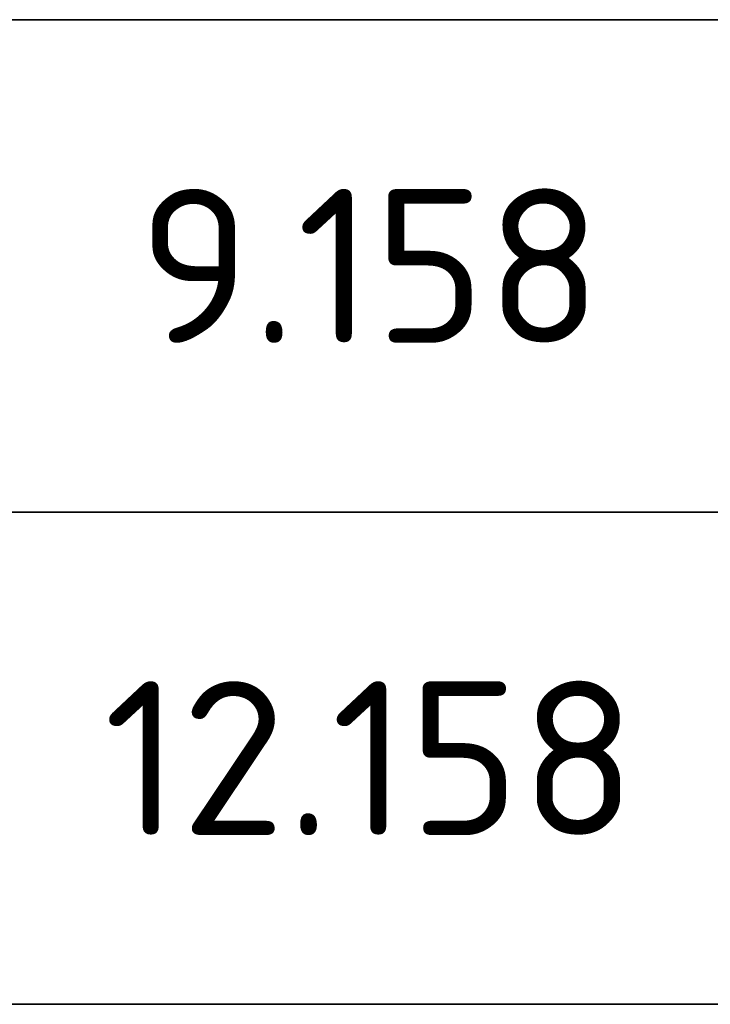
# Model space of a CAD drawing. Header units: metres. Extents: x -38 to 114, y -15 to 21.
# Tile 63 of 244: x 88.262 to 88.823, y -6.893 to -6.093. Entities that reach past the tile are written whole.
import ezdxf

# ---------------------------------------------------------------- set-up
doc = ezdxf.new("R2010")
doc.units = ezdxf.units.M
doc.styles.add('ISOCPEUR', font='txt')

msp = doc.modelspace()

# ---------------------------------------------------------------- linework, layer by layer
at = {"color": 7, "linetype": 'Continuous', "lineweight": 13, "transparency": 33554687}
for p, q in [((89.96143, -6.09271), (80.71143, -6.09271)), ((89.96143, -6.49271), (80.71143, -6.49271)), ((89.96143, -6.89271), (80.71143, -6.89271))]:
    msp.add_line(p, q, dxfattribs=at)
at = {"color": 7, "linetype": 'Continuous', "lineweight": 35, "transparency": 33554687}
for p, q in [((80.71143, -6.09271), (89.96143, -6.09271)), ((89.96143, -6.09271), (80.71143, -6.09271)), ((80.71143, -6.49271), (89.96143, -6.49271)), ((89.96143, -6.49271), (80.71143, -6.49271)), ((80.71143, -6.89271), (89.96143, -6.89271)), ((89.96143, -6.89271), (80.71143, -6.89271))]:
    msp.add_line(p, q, dxfattribs=at)

# ---------------------------------------------------------------- texts
at = {"color": 7, "linetype": 'Continuous', "lineweight": 35, "transparency": 33554687, "char_height": 0.0625, "attachment_point": 5, "style": 'ISOCPEUR'}
for s, insert, width in [('\\A1;{\\fISOCPEUR|i0|b0;\\H0.125000;\\W1.000000;\\C7;9.158}\\P', (88.54643, -6.29271), 0.4174242), ('\\A1;{\\fISOCPEUR|i0|b0;\\H0.125000;\\W1.000000;\\C7;12.158}\\P', (88.54643, -6.69271), 0.478125)]:
    msp.add_mtext(s, dxfattribs=dict(at, insert=insert, width=width))

doc.saveas('drawing.dxf')
